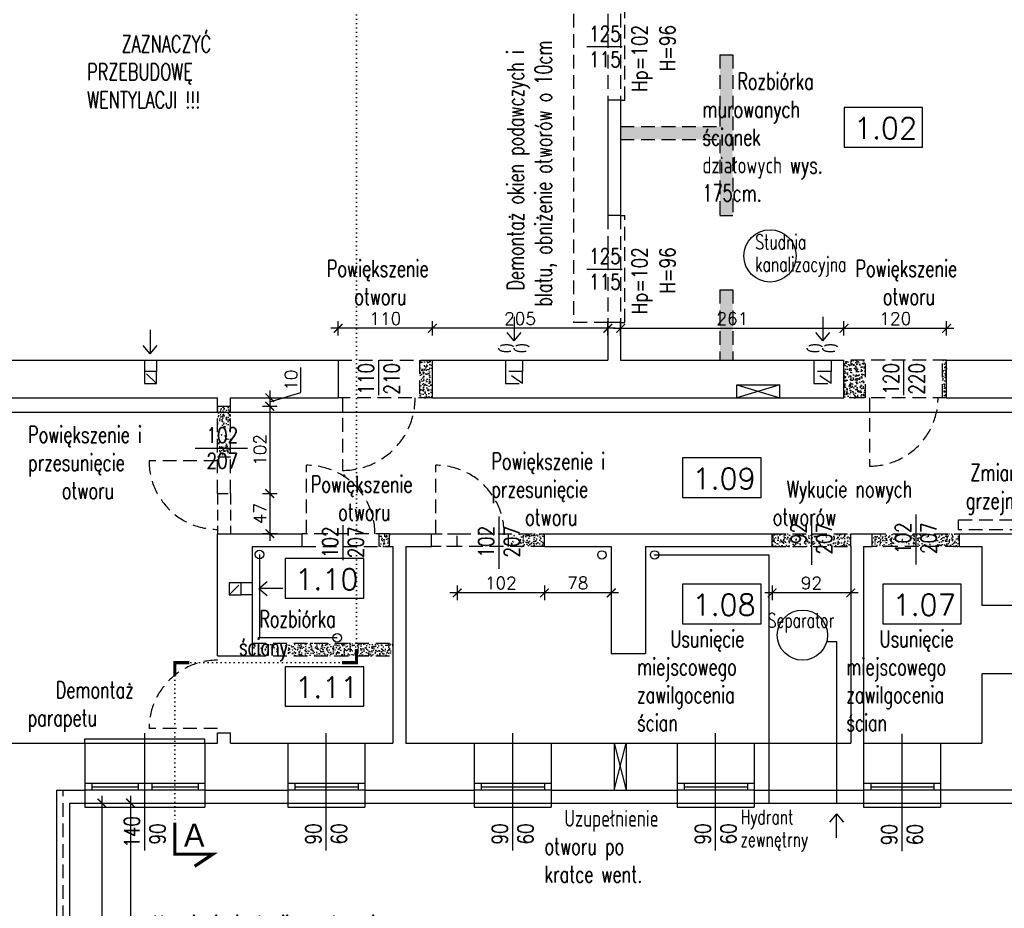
# Model space of a CAD drawing. Header units: millimetres. Extents: x 31969 to 285678, y -69766 to -5517.
# Tile 5 of 37: x 141755 to 142905, y -14058 to -13019. Entities that reach past the tile are written whole.
import ezdxf
from ezdxf.enums import TextEntityAlignment as Align
from ezdxf.lldxf.tags import DXFTag

# ---------------------------------------------------------------- set-up
doc = ezdxf.new("R2010")
doc.units = ezdxf.units.MM
for name, pattern in [('DOT', [0.25, 0, -0.25]), ('HIDDEN', [0.375, 0.25, -0.125]), ('KRE_16_8', [24, 16, -8])]:
    doc.linetypes.add(name, pattern=pattern)
for name, color, linetype in [('a-etapowanie', 2, 'Continuous'), ('a-izolacja 1', 3, 'Continuous'), ('a-opis 1', 3, 'Continuous'), ('a-opis 2', 1, 'Continuous'), ('a-opis 3', 15, 'Continuous'), ('a-opis stolarki 1', 3, 'Continuous'), ('a-przekrój 1', 3, 'Continuous'), ('a-stolarka okienna', 3, 'Continuous'), ('a-szkło', 4, 'Continuous'), ('a-wentylacja', 3, 'Continuous'), ('a-wyburzenia i rozbiórki', 152, 'KRE_16_8'), ('a-wymiary', 11, 'Continuous'), ('a-ściany istniejące murowane', 6, 'Continuous'), ('a-ściany nośne projektowane', 7, 'Continuous')]:
    doc.layers.add(name, color=color, linetype=linetype)
doc.styles.add('MAREK', font='simplex.shx')
doc.styles.add('RS01507', font='romans.shx', dxfattribs={"width": 0.7, "height": 0.15})
doc.styles.add('STYLE2', font='txt')
doc.styles.add('WYMIAR', font='romans.shx', dxfattribs={"width": 0.8})
tags = doc.linetypes.add('DASHED', pattern=[0.75, 0.5, -0.25]).pattern_tags.tags
tags[6:7] = [DXFTag(74, 4), DXFTag(75, 0), DXFTag(340, '0'), DXFTag(46, 1.0), DXFTag(50, 0.0), DXFTag(44, 0.0), DXFTag(45, 0.0)]
tags[4:5] = [DXFTag(74, 4), DXFTag(75, 0), DXFTag(340, '0'), DXFTag(46, 1.0), DXFTag(50, 0.0), DXFTag(44, 0.0), DXFTag(45, 0.0)]
doc.dimstyles.new('MAREK', dxfattribs={"dimscale": 0.85, "dimtxt": 17, "dimasz": 12, "dimexe": 10, "dimexo": 0.625, "dimgap": 5, "dimtad": 1, "dimdec": 1, "dimdsep": 46, "dimtxsty": 'MAREK', "dimblk1": 'ARCHTICK', "dimblk2": 'ARCHTICK', "dimsah": 1, "dimcen": 2.5, "dimdle": 10, "dimadec": 0, "dimazin": 0, "dimtfac": 1, "dimtdec": 1, "dimtmove": 1, "dimatfit": 3, "dimldrblk": 'ARCHTICK', "dimfxl": 0, "dimtolj": 1, "dimtzin": 0, "dimarcsym": 0})
pattern_1 = [(50, (0, 82.701), (9.10923345, -0.79695428), [0.9525, -10.4775]), (355, (0, 82.701), (-1.7621711, 9.55284226), [0.762, -8.3820292]), (100.451445, (0.759, 82.635), (7.34706235, 8.7558876), [0.80950044, -8.90451223]), (46.1842, (0, 85.241), (13.55395204, -2.1021164), [1.42875, -15.71625]), (96.635558, (1.13, 85.066), (11.8702067, 12.3713062), [1.2142512, -13.3567804]), (351.184151, (0, 85.241), (11.8702067, 12.3713062), [1.1429984, -12.5729866]), (21, (1.27, 84.606), (7.58071956, -5.1132599), [0.9525, -10.4775]), (326, (1.27, 84.606), (3.0901014, 9.2093983), [0.762, -8.382]), (71.451445, (1.902, 84.18), (10.67082096, 4.09613844), [0.80950044, -8.9044969]), (37.5, (0, 82.7014), (0.15443016, 4.22775194), [0, -8.2804, 0, -8.509, 0, -8.41375]), (7.5, (0, 82.7014), (3.34098313, 5.00902874), [0, -4.8514, 0, -8.0899, 0, -3.20675]), (327.5, (-2.832, 82.7014), (6.77952976, -0.2864372), [0, -3.175, 0, -9.906, 0, -13.1445]), (317.5, (-4.102, 82.7014), (7.40645907, 1.27132455), [0, -4.1275, 0, -6.5786, 0, -9.3345])]

# ---------------------------------------------------------------- blocks, each defined once
blk = doc.blocks.new('_ARCHTICK')
at = {"color": 0, "linetype": 'ByBlock', "const_width": 0.15}
blk.add_lwpolyline([(-0.5, -0.5), (0.5, 0.5)], dxfattribs=at)
blk = doc.blocks.new('*D44')
at = {"layer": 'a-wymiary', "color": 0, "lineweight": -2, "ltscale": 100}
for p, q in [((141851, -13926.1), (141851, -14413.1)), ((141842.5, -13934.6), (141859.5, -13934.6)), ((141842.5, -14404.6), (141859.5, -14404.6))]:
    blk.add_line(p, q, dxfattribs=at)
at = {"layer": 'DEFPOINTS', "color": 0, "ltscale": 100}
for p in [(141813.1, -13934.6), (141813.1, -14404.6), (141851, -14404.6)]:
    blk.add_point(p, dxfattribs=at)
at = {"layer": 'a-wymiary', "color": 0, "lineweight": -2, "ltscale": 100, "xscale": 10.2, "yscale": 10.2, "zscale": 10.2}
for p, rotation in [((141851, -13934.6), 90), ((141851, -14404.6), 270)]:
    blk.add_blockref('_ARCHTICK', p, dxfattribs=dict(at, rotation=rotation))
at = {"layer": 'a-wymiary', "color": 0, "ltscale": 100, "insert": (141839.5, -14169.6), "char_height": 14.45, "attachment_point": 5, "rotation": 90, "style": 'MAREK'}
blk.add_mtext('\\A1;470', dxfattribs=at)
blk = doc.blocks.new('*D47')
at = {"layer": 'a-wymiary', "color": 0, "lineweight": -2, "ltscale": 100}
for p, q in [((142450.6, -13379.5), (142228.6, -13379.5)), ((142237.1, -13388), (142237.1, -13371)), ((142442.1, -13388), (142442.1, -13371))]:
    blk.add_line(p, q, dxfattribs=at)
at = {"layer": 'DEFPOINTS', "color": 0, "ltscale": 100}
for p in [(142237.1, -13379.5), (142237.1, -13416.6), (142442.1, -13416.6)]:
    blk.add_point(p, dxfattribs=at)
at = {"layer": 'a-wymiary', "color": 0, "lineweight": -2, "ltscale": 100, "xscale": 10.2, "yscale": 10.2, "zscale": 10.2, "rotation": 180}
blk.add_blockref('_ARCHTICK', (142237.1, -13379.5), dxfattribs=at)
at = {"layer": 'a-wymiary', "color": 0, "lineweight": -2, "ltscale": 100, "xscale": 10.2, "yscale": 10.2, "zscale": 10.2}
blk.add_blockref('_ARCHTICK', (142442.1, -13379.5), dxfattribs=at)
at = {"layer": 'a-wymiary', "color": 0, "ltscale": 100, "insert": (142339.6, -13368.1), "char_height": 14.45, "attachment_point": 5, "style": 'MAREK'}
blk.add_mtext('\\A1;205', dxfattribs=at)
blk = doc.blocks.new('*D48')
at = {"layer": 'a-wymiary', "color": 0, "lineweight": -2, "ltscale": 100}
for p, q in [((142245.6, -13379.5), (142118.6, -13379.5)), ((142127.1, -13388), (142127.1, -13371)), ((142237.1, -13388), (142237.1, -13371))]:
    blk.add_line(p, q, dxfattribs=at)
at = {"layer": 'DEFPOINTS', "color": 0, "ltscale": 100}
for p in [(142127.1, -13379.5), (142127.1, -13416.6), (142237.1, -13416.6)]:
    blk.add_point(p, dxfattribs=at)
at = {"layer": 'a-wymiary', "color": 0, "lineweight": -2, "ltscale": 100, "xscale": 10.2, "yscale": 10.2, "zscale": 10.2, "rotation": 180}
blk.add_blockref('_ARCHTICK', (142127.1, -13379.5), dxfattribs=at)
at = {"layer": 'a-wymiary', "color": 0, "lineweight": -2, "ltscale": 100, "xscale": 10.2, "yscale": 10.2, "zscale": 10.2}
blk.add_blockref('_ARCHTICK', (142237.1, -13379.5), dxfattribs=at)
at = {"layer": 'a-wymiary', "color": 0, "ltscale": 100, "insert": (142182.1, -13368.1), "char_height": 14.45, "attachment_point": 5, "style": 'MAREK'}
blk.add_mtext('\\A1;110', dxfattribs=at)
blk = doc.blocks.new('*D49')
at = {"layer": 'a-wymiary', "color": 0, "lineweight": -2, "ltscale": 100}
for p, q in [((142448.6, -13379.5), (142726.6, -13379.5)), ((142457.1, -13388), (142457.1, -13371)), ((142718.1, -13388), (142718.1, -13371))]:
    blk.add_line(p, q, dxfattribs=at)
at = {"layer": 'DEFPOINTS', "color": 0, "ltscale": 100}
for p in [(142718.1, -13379.5), (142457.1, -13416.6), (142718.1, -13416.6)]:
    blk.add_point(p, dxfattribs=at)
at = {"layer": 'a-wymiary', "color": 0, "lineweight": -2, "ltscale": 100, "xscale": 10.2, "yscale": 10.2, "zscale": 10.2, "rotation": 180}
blk.add_blockref('_ARCHTICK', (142457.1, -13379.5), dxfattribs=at)
at = {"layer": 'a-wymiary', "color": 0, "lineweight": -2, "ltscale": 100, "xscale": 10.2, "yscale": 10.2, "zscale": 10.2}
blk.add_blockref('_ARCHTICK', (142718.1, -13379.5), dxfattribs=at)
at = {"layer": 'a-wymiary', "color": 0, "ltscale": 100, "insert": (142587.6, -13368.1), "char_height": 14.45, "attachment_point": 5, "style": 'MAREK'}
blk.add_mtext('\\A1;261', dxfattribs=at)
blk = doc.blocks.new('*D50')
at = {"layer": 'a-wymiary', "color": 0, "lineweight": -2, "ltscale": 100}
for p, q in [((142709.6, -13379.5), (142846.6, -13379.5)), ((142718.1, -13388), (142718.1, -13371)), ((142838.1, -13388), (142838.1, -13371))]:
    blk.add_line(p, q, dxfattribs=at)
at = {"layer": 'DEFPOINTS', "color": 0, "ltscale": 100}
for p in [(142838.1, -13379.5), (142718.1, -13416.6), (142838.1, -13416.6)]:
    blk.add_point(p, dxfattribs=at)
at = {"layer": 'a-wymiary', "color": 0, "lineweight": -2, "ltscale": 100, "xscale": 10.2, "yscale": 10.2, "zscale": 10.2, "rotation": 180}
blk.add_blockref('_ARCHTICK', (142718.1, -13379.5), dxfattribs=at)
at = {"layer": 'a-wymiary', "color": 0, "lineweight": -2, "ltscale": 100, "xscale": 10.2, "yscale": 10.2, "zscale": 10.2}
blk.add_blockref('_ARCHTICK', (142838.1, -13379.5), dxfattribs=at)
at = {"layer": 'a-wymiary', "color": 0, "ltscale": 100, "insert": (142778.1, -13368.1), "char_height": 14.45, "attachment_point": 5, "style": 'MAREK'}
blk.add_mtext('\\A1;120', dxfattribs=at)
blk = doc.blocks.new('*D55')
at = {"layer": 'a-wymiary', "color": 0, "lineweight": -2, "ltscale": 100}
for p, q in [((142734.6, -13688.9), (142625.6, -13688.9)), ((142634.1, -13680.4), (142634.1, -13697.4)), ((142726.1, -13680.4), (142726.1, -13697.4))]:
    blk.add_line(p, q, dxfattribs=at)
at = {"layer": 'DEFPOINTS', "color": 0, "ltscale": 100}
for p in [(142634.1, -13634.6), (142726.1, -13634.6), (142634.1, -13688.9)]:
    blk.add_point(p, dxfattribs=at)
at = {"layer": 'a-wymiary', "color": 0, "lineweight": -2, "ltscale": 100, "xscale": 10.2, "yscale": 10.2, "zscale": 10.2, "rotation": 180}
blk.add_blockref('_ARCHTICK', (142634.1, -13688.9), dxfattribs=at)
at = {"layer": 'a-wymiary', "color": 0, "lineweight": -2, "ltscale": 100, "xscale": 10.2, "yscale": 10.2, "zscale": 10.2}
blk.add_blockref('_ARCHTICK', (142726.1, -13688.9), dxfattribs=at)
at = {"layer": 'a-wymiary', "color": 0, "ltscale": 100, "insert": (142680.1, -13677.4), "char_height": 14.45, "attachment_point": 5, "style": 'MAREK'}
blk.add_mtext('\\A1;92', dxfattribs=at)
blk = doc.blocks.new('*D58')
at = {"layer": 'a-wymiary', "color": 0, "lineweight": -2, "ltscale": 100}
for p, q in [((142454.6, -13688.9), (142359.6, -13688.9)), ((142368.1, -13680.4), (142368.1, -13697.4)), ((142446.1, -13680.4), (142446.1, -13697.4))]:
    blk.add_line(p, q, dxfattribs=at)
at = {"layer": 'DEFPOINTS', "color": 0, "ltscale": 100}
for p in [(142368.1, -13634.6), (142446.1, -13634.6), (142368.1, -13688.9)]:
    blk.add_point(p, dxfattribs=at)
at = {"layer": 'a-wymiary', "color": 0, "lineweight": -2, "ltscale": 100, "xscale": 10.2, "yscale": 10.2, "zscale": 10.2, "rotation": 180}
blk.add_blockref('_ARCHTICK', (142368.1, -13688.9), dxfattribs=at)
at = {"layer": 'a-wymiary', "color": 0, "lineweight": -2, "ltscale": 100, "xscale": 10.2, "yscale": 10.2, "zscale": 10.2}
blk.add_blockref('_ARCHTICK', (142446.1, -13688.9), dxfattribs=at)
at = {"layer": 'a-wymiary', "color": 0, "ltscale": 100, "insert": (142407.1, -13677.4), "char_height": 14.45, "attachment_point": 5, "style": 'MAREK'}
blk.add_mtext('\\A1;78', dxfattribs=at)
blk = doc.blocks.new('*D59')
at = {"layer": 'a-wymiary', "color": 0, "lineweight": -2, "ltscale": 100}
for p, q in [((142376.6, -13688.9), (142257.6, -13688.9)), ((142266.1, -13680.4), (142266.1, -13697.4)), ((142368.1, -13680.4), (142368.1, -13697.4))]:
    blk.add_line(p, q, dxfattribs=at)
at = {"layer": 'DEFPOINTS', "color": 0, "ltscale": 100}
for p in [(142266.1, -13634.6), (142368.1, -13634.6), (142266.1, -13688.9)]:
    blk.add_point(p, dxfattribs=at)
at = {"layer": 'a-wymiary', "color": 0, "lineweight": -2, "ltscale": 100, "xscale": 10.2, "yscale": 10.2, "zscale": 10.2, "rotation": 180}
blk.add_blockref('_ARCHTICK', (142266.1, -13688.9), dxfattribs=at)
at = {"layer": 'a-wymiary', "color": 0, "lineweight": -2, "ltscale": 100, "xscale": 10.2, "yscale": 10.2, "zscale": 10.2}
blk.add_blockref('_ARCHTICK', (142368.1, -13688.9), dxfattribs=at)
at = {"layer": 'a-wymiary', "color": 0, "ltscale": 100, "insert": (142317.1, -13677.4), "char_height": 14.45, "attachment_point": 5, "style": 'MAREK'}
blk.add_mtext('\\A1;102', dxfattribs=at)
blk = doc.blocks.new('*D60')
at = {"layer": 'a-wymiary', "color": 0, "lineweight": -2, "ltscale": 100}
for p, q in [((142083.6, -13454.7), (142083.6, -13425.5)), ((142038.6, -13460.6), (142055.6, -13460.6)), ((142047.1, -13452.1), (142047.1, -13479.1)), ((142047.1, -13465.6), (142083.6, -13454.7)), ((142038.6, -13470.6), (142055.6, -13470.6))]:
    blk.add_line(p, q, dxfattribs=at)
at = {"layer": 'DEFPOINTS', "color": 0, "ltscale": 100}
for p in [(142001.1, -13460.6), (142001.1, -13470.6), (142047.1, -13470.6)]:
    blk.add_point(p, dxfattribs=at)
at = {"layer": 'a-wymiary', "color": 0, "lineweight": -2, "ltscale": 100, "xscale": 10.2, "yscale": 10.2, "zscale": 10.2}
for p, rotation in [((142047.1, -13460.6), 90), ((142047.1, -13470.6), 270)]:
    blk.add_blockref('_ARCHTICK', p, dxfattribs=dict(at, rotation=rotation))
at = {"layer": 'a-wymiary', "color": 0, "ltscale": 100, "insert": (142072.1, -13440.1), "char_height": 14.45, "attachment_point": 5, "rotation": 90, "style": 'MAREK'}
blk.add_mtext('\\A1;10', dxfattribs=at)
blk = doc.blocks.new('*D61')
at = {"layer": 'a-wymiary', "color": 0, "lineweight": -2, "ltscale": 100}
for p, q in [((142038.6, -13470.6), (142055.6, -13470.6)), ((142047.1, -13462.1), (142047.1, -13581.3)), ((142038.6, -13572.8), (142055.6, -13572.8))]:
    blk.add_line(p, q, dxfattribs=at)
at = {"layer": 'DEFPOINTS', "color": 0, "ltscale": 100}
for p in [(142001.1, -13470.6), (142001.1, -13572.8), (142047.1, -13572.8)]:
    blk.add_point(p, dxfattribs=at)
at = {"layer": 'a-wymiary', "color": 0, "lineweight": -2, "ltscale": 100, "xscale": 10.2, "yscale": 10.2, "zscale": 10.2}
for p, rotation in [((142047.1, -13470.6), 90), ((142047.1, -13572.8), 270)]:
    blk.add_blockref('_ARCHTICK', p, dxfattribs=dict(at, rotation=rotation))
at = {"layer": 'a-wymiary', "color": 0, "ltscale": 100, "insert": (142035.6, -13521.7), "char_height": 14.45, "attachment_point": 5, "rotation": 90, "style": 'MAREK'}
blk.add_mtext('\\A1;102', dxfattribs=at)
blk = doc.blocks.new('*D104')
at = {"layer": 'a-wymiary', "color": 0, "lineweight": -2, "ltscale": 100}
for p, q in [((142047.1, -13564.3), (142047.1, -13628.1)), ((142039.1, -13572.8), (142055.6, -13572.8)), ((142039.1, -13619.6), (142055.6, -13619.6))]:
    blk.add_line(p, q, dxfattribs=at)
at = {"layer": 'DEFPOINTS', "color": 0, "ltscale": 100}
for p in [(142038.6, -13572.8), (142038.6, -13619.6), (142047.1, -13619.6)]:
    blk.add_point(p, dxfattribs=at)
at = {"layer": 'a-wymiary', "color": 0, "lineweight": -2, "ltscale": 100, "xscale": 10.2, "yscale": 10.2, "zscale": 10.2}
for p, rotation in [((142047.1, -13572.8), 90), ((142047.1, -13619.6), 270)]:
    blk.add_blockref('_ARCHTICK', p, dxfattribs=dict(at, rotation=rotation))
at = {"layer": 'a-wymiary', "color": 0, "ltscale": 100, "insert": (142035.6, -13596.2), "char_height": 14.45, "attachment_point": 5, "rotation": 90, "style": 'MAREK'}
blk.add_mtext('\\A1;47', dxfattribs=at)
blk = doc.blocks.new('*D139')
at = {"layer": 'a-wymiary', "color": 0, "lineweight": -2, "ltscale": 100}
for p, q in [((141884.5, -13926.1), (141884.5, -14343.1)), ((141876, -13934.6), (141893, -13934.6)), ((141876, -14334.6), (141893, -14334.6))]:
    blk.add_line(p, q, dxfattribs=at)
at = {"layer": 'DEFPOINTS', "color": 0, "ltscale": 100}
for p in [(141813.1, -13934.6), (141813.1, -14334.6), (141884.5, -14334.6)]:
    blk.add_point(p, dxfattribs=at)
at = {"layer": 'a-wymiary', "color": 0, "lineweight": -2, "ltscale": 100, "xscale": 10.2, "yscale": 10.2, "zscale": 10.2}
for p, rotation in [((141884.5, -13934.6), 90), ((141884.5, -14334.6), 270)]:
    blk.add_blockref('_ARCHTICK', p, dxfattribs=dict(at, rotation=rotation))
at = {"layer": 'a-wymiary', "color": 0, "ltscale": 100, "insert": (141873.1, -14134.6), "char_height": 14.45, "attachment_point": 5, "rotation": 90, "style": 'MAREK'}
blk.add_mtext('\\A1;400', dxfattribs=at)

msp = doc.modelspace()

# ---------------------------------------------------------------- hatches: boundary and pattern name
at = {"layer": 'a-wyburzenia i rozbiórki'}
h = msp.add_hatch(dxfattribs=at)
h.set_pattern_fill('AR-CONC', color=256, scale=0.05, style=0)
h.set_pattern_definition(pattern_1)
h.paths.add_polyline_path([(142588.07, -13334.63), (142573.07, -13334.63), (142573.07, -13416.63), (142588.07, -13416.63)])
h.paths.add_polyline_path([(142588.07, -13059.63), (142573.07, -13059.63), (142573.07, -13143.63), (142457.07, -13143.63), (142457.07, -13158.63), (142573.07, -13158.63), (142573.07, -13247.63), (142588.07, -13247.63)])
h = msp.add_hatch(dxfattribs=at)
h.set_pattern_fill('AR-CONC', color=256, scale=0.05, style=0)
h.set_pattern_definition(pattern_1)
h.paths.add_polyline_path([(142237.07, -13416.63), (142222.07, -13416.63), (142222.07, -13460.63), (142237.07, -13460.63)])
h = msp.add_hatch(dxfattribs=at)
h.set_pattern_fill('AR-CONC', color=256, scale=0.05, style=0)
h.set_pattern_definition(pattern_1)
h.paths.add_polyline_path([(142838.07, -13416.63), (142833.07, -13416.63), (142833.07, -13460.63), (142838.07, -13460.63)])
h.paths.add_polyline_path([(142743.07, -13416.63), (142718.07, -13416.63), (142718.07, -13460.63), (142743.07, -13460.63)])
h = msp.add_hatch(dxfattribs=at)
h.set_pattern_fill('AR-CONC', color=256, scale=0.05, style=0)
h.set_pattern_definition(pattern_1)
h.paths.add_polyline_path([(142001.07, -13478.08), (141986.07, -13478.08), (141986.07, -13529.63), (142001.07, -13529.63)])
h.paths.add_polyline_path([(142001.07, -13470.63), (141986.07, -13470.63), (141986.07, -13478.08), (142001.07, -13478.08)])
h = msp.add_hatch(dxfattribs=at)
h.set_pattern_fill('AR-CONC', color=256, scale=0.05, style=0)
h.set_pattern_definition(pattern_1)
h.paths.add_polyline_path([(142187.07, -13619.63), (142175.07, -13619.63), (142175.07, -13634.63), (142187.07, -13634.63)])
h = msp.add_hatch(dxfattribs=at)
h.set_pattern_fill('AR-CONC', color=256, scale=0.05, style=0)
h.set_pattern_definition(pattern_1)
h.paths.add_polyline_path([(142368.07, -13619.63), (142326.07, -13619.63), (142326.07, -13634.63), (142368.07, -13634.63)])
h = msp.add_hatch(dxfattribs=at)
h.set_pattern_fill('AR-CONC', color=256, scale=0.05, style=0)
h.set_pattern_definition(pattern_1)
h.paths.add_polyline_path([(142726.07, -13619.63), (142680.07, -13619.63), (142680.07, -13634.63), (142726.07, -13634.63)])
h.paths.add_polyline_path([(142680.07, -13619.63), (142634.07, -13619.63), (142634.07, -13634.63), (142680.07, -13634.63)])
h = msp.add_hatch(dxfattribs=at)
h.set_pattern_fill('AR-CONC', color=256, scale=0.05, style=0)
h.paths.add_polyline_path([(142853.07, -13619.63), (142751.07, -13619.63), (142751.07, -13634.63), (142853.07, -13634.63)])
h = msp.add_hatch(dxfattribs=at)
h.set_pattern_fill('AR-CONC', color=256, scale=0.05, style=0)
h.paths.add_polyline_path([(142191.07, -13747.63), (142027.07, -13747.63), (142027.07, -13762.63), (142191.07, -13762.63)])

# ---------------------------------------------------------------- linework, layer by layer
at = {"layer": 'a-etapowanie', "ltscale": 100}
for p, q in [((142709.67, -13746.13), (142697.9, -13746.13)), ((142709.67, -13934.63), (142709.67, -13746.13)), ((142709.41, -13947.33), (142701.26, -13957.08)), ((142709.41, -13975.44), (142709.41, -13947.33)), ((142709.41, -13947.33), (142717.56, -13957.08))]:
    msp.add_line(p, q, dxfattribs=at)
for centre, radius in [((142631.67, -13294.82), 30.54), ((142669.59, -13738.27), 29.37)]:
    msp.add_circle(centre, radius, dxfattribs=at)
at = {"layer": 'a-izolacja 1'}
for p, q in [((141798.07, -13919.63), (141831.07, -13919.63)), ((141798.07, -13919.63), (141798.07, -14404.63)), ((141971.07, -13919.63), (142068.07, -13919.63)), ((142158.07, -13919.63), (142286.07, -13919.63)), ((142376.07, -13919.63), (142523.07, -13919.63)), ((142613.07, -13919.63), (142741.07, -13919.63)), ((143017.07, -13919.63), (142831.07, -13919.63))]:
    msp.add_line(p, q, dxfattribs=at)
at = {"layer": 'a-opis 1', "linetype": 'DOT', "ltscale": 20}
for p, q in [((142148.48, -12757.74), (142148.5, -13754.33)), ((142148.5, -13770.39), (141936.15, -13770.39)), ((141936.15, -13770.39), (141936.15, -13957.52))]:
    msp.add_line(p, q, dxfattribs=at)
at = {"layer": 'a-opis 1', "ltscale": 40}
for p, q in [((142593.07, -13445.63), (142643.07, -13445.63)), ((142593.07, -13460.63), (142593.07, -13445.63)), ((142593.07, -13445.63), (142643.07, -13460.63)), ((142643.07, -13445.63), (142593.07, -13460.63)), ((142643.07, -13460.63), (142643.07, -13445.63))]:
    msp.add_line(p, q, dxfattribs=at)
at = {"layer": 'a-opis 2', "const_width": 3.74}
for points in [[(142131.61, -13770.41), (142148.5, -13770.39), (142148.47, -13755.02)], [(141953.03, -13770.36), (141936.15, -13770.39), (141936.18, -13785.75)], [(141936.15, -13957.52), (141936.17, -13994.4), (141980.67, -13994.37), (141959.32, -14008.61)]]:
    msp.add_lwpolyline(points, dxfattribs=at)
at = {"layer": 'a-opis 3'}
for points in [[(142810.05, -13121.26), (142718.14, -13121.26), (142718.14, -13167.49), (142810.05, -13167.49)], [(142621.43, -13531.07), (142529.52, -13531.07), (142529.52, -13577.31), (142621.43, -13577.31)], [(142157.15, -13648.7), (142065.23, -13648.7), (142065.23, -13694.94), (142157.15, -13694.94)], [(142621.43, -13678.66), (142529.52, -13678.66), (142529.52, -13724.89), (142621.43, -13724.89)], [(142855.23, -13678.66), (142763.32, -13678.66), (142763.32, -13724.89), (142855.23, -13724.89)], [(142157.15, -13775.25), (142065.23, -13775.25), (142065.23, -13821.48), (142157.15, -13821.48)]]:
    msp.add_lwpolyline(points, close=True, dxfattribs=at)
at = {"layer": 'a-opis stolarki 1'}
for p, q in [((142417.73, -13050.13), (142458.77, -13050.13)), ((142417.73, -13310.13), (142458.77, -13310.13)), ((142174.57, -13457.67), (142174.57, -13416.63)), ((142788.07, -13457.67), (142788.07, -13416.63)), ((141959.94, -13519.63), (142021.23, -13519.63)), ((142315.07, -13660.76), (142315.07, -13599.47)), ((142680.07, -13597.59), (142680.07, -13656.21)), ((142802.07, -13597.08), (142802.07, -13655.7)), ((142132.57, -13609.75), (142132.57, -13650.8)), ((141901.07, -13990.06), (141901.07, -13852.93)), ((142113.07, -13990.06), (142113.07, -13852.93)), ((142331.07, -13990.06), (142331.07, -13852.93)), ((142568.07, -13990.06), (142568.07, -13852.93)), ((142786.07, -13990.84), (142786.07, -13853.72))]:
    msp.add_line(p, q, dxfattribs=at)
at = {"layer": 'a-przekrój 1', "ltscale": 100}
for p, q in [((142496.85, -13644.71), (142496.85, -13644.53)), ((142630.86, -13644.71), (142496.85, -13644.71)), ((142630.86, -13934.63), (142630.86, -13644.71))]:
    msp.add_line(p, q, dxfattribs=at)
for centre in [(142035.06, -13643.88), (142435.29, -13644.53), (142496.85, -13644.53), (142125.87, -13741.52)]:
    msp.add_circle(centre, 5, dxfattribs=at)
at = {"layer": 'a-stolarka okienna', "linetype": 'DASHED', "lineweight": 25, "ltscale": 40}
msp.add_line((143522.33, -13478.08), (140656.09, -13478.08), dxfattribs=at)
at = {"layer": 'a-stolarka okienna', "linetype": 'DASHED', "lineweight": 25, "ltscale": 20}
for p, q in [((142035.06, -13643.88), (142035.06, -13741.52)), ((142125.87, -13741.52), (142035.06, -13741.52)), ((141831.07, -13864.63), (141971.07, -13864.63)), ((142449.57, -13864.63), (142449.57, -13919.63)), ((142449.57, -13864.63), (142463.57, -13919.63)), ((142449.57, -13919.63), (142463.57, -13864.63)), ((142463.57, -13864.63), (142463.57, -13919.63)), ((141831.07, -13934.63), (141971.07, -13934.63)), ((142068.07, -13934.63), (142158.07, -13934.63)), ((142286.07, -13934.63), (142376.07, -13934.63)), ((142523.07, -13934.63), (142613.07, -13934.63)), ((142741.07, -13934.63), (142831.07, -13934.63))]:
    msp.add_line(p, q, dxfattribs=at)
at = {"layer": 'a-stolarka okienna', "ltscale": 40}
for p, q in [((141831.07, -13864.63), (141831.07, -13859.63)), ((141831.07, -13859.63), (141971.07, -13859.63)), ((141971.07, -13864.63), (141971.07, -13859.63)), ((142068.07, -13864.63), (142158.07, -13864.63)), ((142286.07, -13864.63), (142376.07, -13864.63)), ((142523.07, -13864.63), (142613.07, -13864.63)), ((142741.07, -13864.63), (142831.07, -13864.63)), ((141831.07, -13934.63), (141831.07, -13939.63)), ((141831.07, -13939.63), (141971.07, -13939.63)), ((141971.07, -13934.63), (141971.07, -13939.63)), ((142068.07, -13934.63), (142068.07, -13939.63)), ((142068.07, -13939.63), (142158.07, -13939.63)), ((142158.07, -13934.63), (142158.07, -13939.63)), ((142286.07, -13934.63), (142286.07, -13939.63)), ((142286.07, -13939.63), (142376.07, -13939.63)), ((142376.07, -13934.63), (142376.07, -13939.63)), ((142523.07, -13934.63), (142523.07, -13939.63)), ((142523.07, -13939.63), (142613.07, -13939.63)), ((142613.07, -13934.63), (142613.07, -13939.63)), ((142741.07, -13934.63), (142741.07, -13939.63)), ((142741.07, -13939.63), (142831.07, -13939.63)), ((142831.07, -13934.63), (142831.07, -13939.63))]:
    msp.add_line(p, q, dxfattribs=at)
at = {"layer": 'a-stolarka okienna'}
for p, q in [((141970.85, -13911.63), (141831.07, -13911.63)), ((141971.07, -13919.63), (141831.07, -13919.63)), ((141839.3, -13911.63), (141839.3, -13919.63)), ((141893.52, -13911.63), (141893.52, -13919.63)), ((141909.18, -13911.63), (141909.18, -13919.63)), ((141963.41, -13911.63), (141963.41, -13919.63)), ((142158.07, -13919.63), (142068.07, -13919.63)), ((142158.07, -13911.63), (142068.3, -13911.63)), ((142076.3, -13911.63), (142076.3, -13919.63)), ((142150.3, -13911.63), (142150.3, -13919.63)), ((142376.07, -13919.63), (142286.07, -13919.63)), ((142376.07, -13911.63), (142286.3, -13911.63)), ((142294.3, -13911.63), (142294.3, -13919.63)), ((142368.3, -13911.63), (142368.3, -13919.63)), ((142613.07, -13919.63), (142523.07, -13919.63)), ((142613.07, -13911.63), (142523.3, -13911.63)), ((142531.3, -13911.63), (142531.3, -13919.63)), ((142605.3, -13911.63), (142605.3, -13919.63)), ((142831.07, -13919.63), (142741.07, -13919.63)), ((142831.07, -13911.63), (142741.3, -13911.63)), ((142749.3, -13911.63), (142749.3, -13919.63)), ((142823.3, -13911.63), (142823.3, -13919.63))]:
    msp.add_line(p, q, dxfattribs=at)
at = {"layer": 'a-szkło', "ltscale": 2}
for p, q in [((141839.3, -13915.63), (141893.52, -13915.63)), ((141909.18, -13915.63), (141963.3, -13915.63)), ((142076.3, -13915.63), (142150.3, -13915.63)), ((142294.3, -13915.63), (142368.3, -13915.63)), ((142531.3, -13915.63), (142605.3, -13915.63)), ((142749.3, -13915.63), (142823.3, -13915.63))]:
    msp.add_line(p, q, dxfattribs=at)
at = {"layer": 'a-wentylacja', "linetype": 'DASHED', "ltscale": 0.009}
for p, q in [((142332.8, -13365.9), (142332.8, -13394.02)), ((142693.3, -13365.9), (142693.3, -13394.02)), ((141907.35, -13381.26), (141907.35, -13409.38)), ((142332.8, -13394.02), (142324.65, -13384.27)), ((142332.8, -13394.02), (142340.95, -13384.27)), ((142693.3, -13394.02), (142685.15, -13384.27)), ((142693.3, -13394.02), (142701.45, -13384.27)), ((141907.35, -13409.38), (141899.2, -13399.63)), ((141907.35, -13409.38), (141915.49, -13399.63)), ((142034.32, -13683.9), (142044.07, -13675.75)), ((142062.43, -13683.9), (142034.32, -13683.9)), ((142034.32, -13683.9), (142044.07, -13692.05))]:
    msp.add_line(p, q, dxfattribs=at)
at = {"layer": 'a-wentylacja', "linetype": 'KRE_16_8'}
for p, q in [((141900.57, -13416.63), (141900.57, -13430.13)), ((141914.57, -13416.63), (141914.57, -13430.13)), ((142322.57, -13416.63), (142322.57, -13430.13)), ((142342.57, -13416.63), (142342.57, -13430.13)), ((142683.07, -13416.63), (142683.07, -13430.13)), ((142703.07, -13416.63), (142703.07, -13430.13)), ((141914.57, -13444.13), (141900.57, -13430.13)), ((142342.57, -13444.13), (142322.57, -13430.13)), ((142703.07, -13444.13), (142683.07, -13430.13)), ((141999.57, -13691.13), (142013.57, -13677.13)), ((142027.07, -13677.13), (142013.57, -13677.13)), ((142027.07, -13691.13), (142013.57, -13691.13))]:
    msp.add_line(p, q, dxfattribs=at)
for points in [[(141914.57, -13444.13), (141914.57, -13430.13), (141900.57, -13430.13), (141900.57, -13444.13)], [(142342.57, -13444.13), (142342.57, -13430.13), (142322.57, -13430.13), (142322.57, -13444.13)], [(142703.07, -13444.13), (142703.07, -13430.13), (142683.07, -13430.13), (142683.07, -13444.13)], [(141999.57, -13691.13), (142013.57, -13691.13), (142013.57, -13677.13), (141999.57, -13677.13)]]:
    msp.add_lwpolyline(points, close=True, dxfattribs=at)
at = {"layer": 'a-wyburzenia i rozbiórki'}
for p, q in [((142402.07, -12987.63), (142402.07, -13372.63)), ((142442.07, -12987.63), (142442.07, -13112.63)), ((142457.07, -12987.63), (142457.07, -13112.63)), ((142462.07, -13112.63), (142462.07, -12987.63)), ((142573.07, -13059.63), (142573.07, -13143.63)), ((142573.07, -13059.63), (142588.07, -13059.63)), ((142588.07, -13059.63), (142588.07, -13247.63)), ((142457.07, -13112.63), (142462.07, -13112.63)), ((142457.07, -13143.63), (142573.07, -13143.63)), ((142457.07, -13158.63), (142573.07, -13158.63)), ((142573.07, -13158.63), (142573.07, -13247.63)), ((142442.07, -13247.63), (142442.07, -13372.63)), ((142457.07, -13247.63), (142462.07, -13247.63)), ((142457.07, -13247.63), (142457.07, -13372.63)), ((142462.07, -13372.63), (142462.07, -13247.63)), ((142573.07, -13247.63), (142588.07, -13247.63)), ((142573.07, -13334.63), (142573.07, -13416.63)), ((142573.07, -13334.63), (142588.07, -13334.63)), ((142588.07, -13334.63), (142588.07, -13416.63)), ((142442.07, -13372.63), (142402.07, -13372.63)), ((142457.07, -13372.63), (142462.07, -13372.63)), ((142127.07, -13416.63), (142237.07, -13416.63)), ((142222.07, -13416.63), (142222.07, -13460.63)), ((142838.07, -13416.63), (142718.07, -13416.63)), ((142743.07, -13460.63), (142743.07, -13416.63)), ((142833.07, -13460.63), (142833.07, -13416.63)), ((142838.07, -13416.63), (142833.07, -13416.63)), ((142237.07, -13460.63), (142127.07, -13460.63)), ((142132.07, -13460.63), (142132.07, -13545.63)), ((142838.07, -13460.63), (142718.07, -13460.63)), ((142748.07, -13460.63), (142748.07, -13540.63)), ((142838.07, -13460.63), (142833.07, -13460.63)), ((141986.07, -13572.84), (141986.07, -13470.63)), ((142001.07, -13572.84), (142001.07, -13470.63)), ((141986.07, -13529.63), (142001.07, -13529.63)), ((141986.07, -13534.63), (141906.07, -13534.63)), ((142090.07, -13619.63), (142090.07, -13539.63)), ((142241.07, -13619.63), (142241.07, -13539.63)), ((142187.07, -13619.63), (142085.07, -13619.63)), ((142175.07, -13634.63), (142175.07, -13619.63)), ((142266.07, -13619.63), (142368.07, -13619.63)), ((142326.07, -13634.63), (142326.07, -13619.63)), ((142634.07, -13619.63), (142726.07, -13619.63)), ((142751.07, -13619.63), (142853.07, -13619.63)), ((142085.07, -13634.63), (142187.07, -13634.63)), ((142368.07, -13634.63), (142266.07, -13634.63)), ((142634.07, -13634.63), (142726.07, -13634.63)), ((142853.07, -13634.63), (142751.07, -13634.63)), ((142027.07, -13747.63), (142191.07, -13747.63)), ((142027.07, -13762.63), (142191.07, -13762.63)), ((141986.07, -13847.63), (141906.07, -13847.63)), ((141805.57, -14334.63), (141805.57, -13919.63))]:
    msp.add_line(p, q, dxfattribs=at)
msp.add_lwpolyline([(142951.89, -13615.03), (142851.91, -13615.03), (142851.91, -13603.52), (142951.89, -13603.52)], close=True, dxfattribs=at)
for centre, radius, start, end in [((142132.07, -13460.63), 85, 270, 0), ((142748.07, -13460.63), 80, 270, 0), ((141986.07, -13534.63), 80, 180, 270), ((142090.07, -13619.63), 80, 0, 90), ((142241.07, -13619.63), 80, 0, 90), ((141986.07, -13847.63), 80, 90, 180)]:
    msp.add_arc(centre, radius, start, end, dxfattribs=at)
at = {"layer": 'a-wyburzenia i rozbiórki', "extrusion": (0, 0, -1)}
for centre in [(142323.74, -13402.78), (142341.76, -13402.78), (142684.24, -13402.78), (142702.26, -13402.78)]:
    msp.add_ellipse(centre, major_axis=(-9.4, 0), ratio=0.4166685, dxfattribs=at)
at = {"layer": 'a-ściany istniejące murowane'}
for p, q in [((142442.07, -13112.63), (142442.07, -13247.63)), ((142457.07, -13112.63), (142442.07, -13112.63)), ((142457.07, -13112.63), (142457.07, -13247.63)), ((142457.07, -13247.63), (142442.07, -13247.63)), ((142442.07, -13372.63), (142442.07, -13416.63)), ((142457.07, -13372.63), (142442.07, -13372.63)), ((142457.07, -13372.63), (142457.07, -13416.63)), ((141318.07, -13416.63), (142127.07, -13416.63)), ((142127.07, -13416.63), (142127.07, -13460.63)), ((142237.07, -13416.63), (142442.07, -13416.63)), ((142237.07, -13416.63), (142237.07, -13460.63)), ((142457.07, -13416.63), (142718.07, -13416.63)), ((142718.07, -13460.63), (142718.07, -13416.63)), ((142838.07, -13416.63), (143077.07, -13416.63)), ((142838.07, -13460.63), (142838.07, -13416.63)), ((141318.07, -13460.63), (141986.07, -13460.63)), ((141986.07, -13470.63), (141986.07, -13460.63)), ((142001.07, -13460.63), (142127.07, -13460.63)), ((142001.07, -13470.63), (142001.07, -13460.63)), ((142237.07, -13460.63), (142718.07, -13460.63)), ((142838.07, -13460.63), (143121.07, -13460.63)), ((141986.07, -13470.63), (142001.07, -13470.63)), ((141986.07, -13619.63), (142085.07, -13619.63)), ((141986.07, -13762.63), (141986.07, -13619.63)), ((142085.07, -13634.63), (142085.07, -13619.63)), ((142187.07, -13619.63), (142236.07, -13619.63)), ((142187.07, -13634.63), (142187.07, -13619.63)), ((142236.07, -13634.63), (142236.07, -13619.63)), ((142368.07, -13619.63), (142634.07, -13619.63)), ((142368.07, -13634.63), (142368.07, -13619.63)), ((142634.07, -13634.63), (142634.07, -13619.63)), ((142726.07, -13634.63), (142726.07, -13619.63)), ((142726.07, -13619.63), (142751.07, -13619.63)), ((142751.07, -13634.63), (142751.07, -13619.63)), ((142853.07, -13634.63), (142853.07, -13619.63)), ((142853.07, -13619.63), (142966.07, -13619.63)), ((142027.07, -13634.63), (142085.07, -13634.63)), ((142027.07, -13762.63), (142027.07, -13634.63)), ((142187.07, -13634.63), (142191.07, -13634.63)), ((142191.07, -13634.63), (142191.07, -13864.63)), ((142206.07, -13634.63), (142236.07, -13634.63)), ((142206.07, -13634.63), (142206.07, -13864.63)), ((142368.07, -13634.63), (142446.07, -13634.63)), ((142446.07, -13634.63), (142446.07, -13759.63)), ((142486.07, -13634.63), (142634.07, -13634.63)), ((142486.07, -13634.63), (142486.07, -13759.63)), ((142726.07, -13634.63), (142726.07, -13864.63)), ((142741.07, -13634.63), (142751.07, -13634.63)), ((142741.07, -13634.63), (142741.07, -13864.63)), ((142853.07, -13634.63), (142879.07, -13634.63)), ((142879.07, -13634.63), (142879.07, -13703.63)), ((142921.07, -13703.63), (142879.07, -13703.63)), ((142446.07, -13759.63), (142486.07, -13759.63)), ((141986.07, -13762.63), (142027.07, -13762.63)), ((142879.07, -13783.63), (142879.07, -13864.63)), ((142921.07, -13783.63), (142879.07, -13783.63)), ((141986.07, -13852.63), (142001.07, -13852.63)), ((141986.07, -13864.63), (141986.07, -13852.63)), ((142001.07, -13864.63), (142001.07, -13852.63)), ((141146.07, -13864.63), (141831.07, -13864.63)), ((141831.07, -13864.63), (141831.07, -13934.63)), ((141971.07, -13864.63), (141986.07, -13864.63)), ((141971.07, -13864.63), (141971.07, -13934.63)), ((142001.07, -13864.63), (142068.07, -13864.63)), ((142068.07, -13864.63), (142068.07, -13934.63)), ((142158.07, -13864.63), (142191.07, -13864.63)), ((142158.07, -13864.63), (142158.07, -13934.63)), ((142206.07, -13864.63), (142286.07, -13864.63)), ((142286.07, -13864.63), (142286.07, -13934.63)), ((142376.07, -13864.63), (142523.07, -13864.63)), ((142376.07, -13864.63), (142376.07, -13934.63)), ((142523.07, -13864.63), (142523.07, -13934.63)), ((142613.07, -13864.63), (142726.07, -13864.63)), ((142613.07, -13864.63), (142613.07, -13934.63)), ((142741.07, -13864.63), (142741.07, -13934.63)), ((142831.07, -13864.63), (142879.07, -13864.63)), ((142831.07, -13864.63), (142831.07, -13934.63)), ((141813.07, -13934.63), (141831.07, -13934.63)), ((141813.07, -13934.63), (141813.07, -14404.63)), ((141971.07, -13934.63), (142068.07, -13934.63)), ((142158.07, -13934.63), (142286.07, -13934.63)), ((142376.07, -13934.63), (142523.07, -13934.63)), ((142613.07, -13934.63), (142741.07, -13934.63)), ((142831.07, -13934.63), (143001.07, -13934.63))]:
    msp.add_line(p, q, dxfattribs=at)
at = {"layer": 'a-ściany nośne projektowane', "linetype": 'HIDDEN', "ltscale": 50}
for p, q in [((141986.07, -13572.84), (142001.07, -13572.84)), ((141986.07, -13572.84), (141986.07, -13619.63)), ((142001.07, -13572.84), (142001.07, -13619.63)), ((142236.07, -13619.63), (142266.07, -13619.63)), ((142266.07, -13634.63), (142266.07, -13619.63)), ((142266.07, -13634.63), (142236.07, -13634.63))]:
    msp.add_line(p, q, dxfattribs=at)

# ---------------------------------------------------------------- texts
at = {"layer": 'a-etapowanie', "ltscale": 40, "style": 'RS01507', "width": 0.7}
for s, height, p in [('Studnia', 17.103, (142614.38, -13278.41)), ('kanalizacyjna', 17.1027, (142614.12, -13304.61))]:
    msp.add_text(s, height=height, dxfattribs=at).set_placement(p, align=Align.MIDDLE_LEFT)
at = {"layer": 'a-etapowanie', "ltscale": 100, "style": 'RS01507', "width": 0.7}
msp.add_text('Separator', height=17.103, dxfattribs=at).set_placement((142628.85, -13720.95), align=Align.MIDDLE_LEFT)
at = {"layer": 'a-etapowanie', "ltscale": 100, "insert": (141833.72, -13122.17), "char_height": 19.613, "attachment_point": 7, "style": 'RS01507'}
msp.add_mtext_dynamic_manual_height_columns('{\\Fromans.shx;\\W2.99168; }ZAZNACZYĆ {\\Fromans.shx;\\W2.99168; }PRZEBUDOWĘ {\\Fromans.shx;\\W2.99168; }WENTYLACJI !!!', width=198.5165, gutter_width=12.5, heights=[0], dxfattribs=at)
at = {"layer": 'a-opis 1', "ltscale": 40, "style": 'RS01507', "width": 0.7}
for s, p in [('Hydrant', (142597.36, -13950.96)), ('zewnętrny', (142597.09, -13977.17))]:
    msp.add_text(s, height=17.103, dxfattribs=at).set_placement(p, align=Align.MIDDLE_LEFT)
at = {"layer": 'a-opis 2', "style": 'STYLE2', "text_generation_flag": 6}
msp.add_text('A', height=26.96, rotation=180.06864, dxfattribs=at).set_placement((141946.78, -13985.7))
at = {"layer": 'a-opis 2', "ltscale": 40, "insert": (142382.63, -13354.09), "char_height": 19.613, "attachment_point": 7, "rotation": 90, "style": 'RS01507'}
msp.add_mtext_dynamic_manual_height_columns('{\\Fromans.shx;\\W1.38816; }Demontaż okien podawczych i {\\Fromans.shx;\\W1.38816; }blatu, obniżenie otworów o 10cm ', width=361.077, gutter_width=12.5, heights=[0], dxfattribs=at)
at = {"layer": 'a-opis 2', "ltscale": 40, "char_height": 19.613, "attachment_point": 7, "style": 'RS01507'}
for s, width, insert in [('{\\Fromans.shx;\\W3.03265; }Rozbiórka {\\Fromans.shx;\\W3.03265; }murowanych {\\Fromans.shx;\\W3.03265; }ścianek {\\Fromans.shx;\\W3.03265; }działowych wys. {\\Fromans.shx;\\W3.03265; }175cm.', 182.6436, (142552.7, -13231.12)), ('{\\Fromans.shx;\\W0.55270; }Powiększenie\\P{\\Fromans.shx;\\W2.93365; }otworu', 147.8908, (142106.42, -13352.12)), ('{\\Fromans.shx;\\W0.55270; }Powiększenie\\P{\\Fromans.shx;\\W2.93365; }otworu', 147.8908, (142724.08, -13352.12)), ('Powiększenie i przesunięcie\\P{\\Fromans.shx;\\W2.93365; }otworu', 147.8908, (141764.7, -13578.96)), ('Powiększenie i przesunięcie\\P{\\Fromans.shx;\\W2.93365; }otworu', 147.8908, (142306.09, -13610.11)), ('{\\Fromans.shx;\\W0.39644; }Zmiana lokalizacji {\\Fromans.shx;\\W0.39644; }grzejnika', 198.5165, (142860.61, -13597.26)), ('{\\Fromans.shx;\\W1.22977; }Wykucie nowych {\\Fromans.shx;\\W1.22977; }otworów', 198.5165, (142634.94, -13609.96)), ('{\\Fromans.shx;\\W0.55270; }Powiększenie\\P{\\Fromans.shx;\\W2.93365; }otworu', 147.8908, (142087.68, -13604.23)), ('{\\Fromans.shx;\\W1.76699; }Rozbiórka {\\Fromans.shx;\\W1.76699; }ściany', 147.8908, (142011.16, -13768.44)), ('{\\Fromans.shx;\\W1.71945; }Uzupełnienie {\\Fromans.shx;\\W1.71945; }otworu po {\\Fromans.shx;\\W1.71945; }kratce went.', 176.005, (142368.23, -14027.69)), ('{\\Fromans.shx;\\W0.93578; }Usunięcie izolacji ze styropianu {\\Fromans.shx;\\W0.93578; }(wymiana na wełnę mineralną) {\\Fromans.shx;\\W0.93578; }na całej wysokości kondygnacji {\\Fromans.shx;\\W0.93578; }podpiwniczenia', 361.077, (141898.2, -14190.53))]:
    msp.add_mtext_dynamic_manual_height_columns(s, width=width, gutter_width=12.5, heights=[0], dxfattribs=dict(at, insert=insert))
for s, insert, width in [('{\\Fromans.shx;\\W2.88612; }Usunięcie {\\Fromans.shx;\\W2.88612; }miejscowego {\\Fromans.shx;\\W2.88612; }zawilgocenia {\\Fromans.shx;\\W2.88612; }ścian ', (142476.38, -13850.48), 176.005), ('{\\Fromans.shx;\\W2.88612; }Usunięcie {\\Fromans.shx;\\W2.88612; }miejscowego {\\Fromans.shx;\\W2.88612; }zawilgocenia {\\Fromans.shx;\\W2.88612; }ścian ', (142720.91, -13850.48), 176.005), ('{\\Fromans.shx;\\W2.43695; }Demontaż {\\Fromans.shx;\\W2.43695; }parapetu', (141764.25, -13851.26), 168.9019)]:
    msp.add_mtext(s, dxfattribs=dict(at, insert=insert, width=width))
at = {"layer": 'a-opis 3', "style": 'MAREK'}
for s, p in [('1.02', (142729.61, -13157.79)), ('1.09', (142540.99, -13567.61)), ('1.10', (142076.71, -13685.23)), ('1.08', (142540.99, -13715.19)), ('1.07', (142774.79, -13715.19)), ('1.11', (142076.71, -13811.78))]:
    msp.add_text(s, height=24.659, dxfattribs=at).set_placement(p)
at = {"layer": 'a-opis stolarki 1', "char_height": 18, "width": 35.8438, "attachment_point": 7, "style": 'WYMIAR'}
for s, insert in [('{\\Fromans.shx;\\W1.24457; }\\P125\\P115', (142420.3, -13074.11)), ('{\\Fromans.shx;\\W1.24457; }\\P125\\P115', (142420.3, -13334.11)), ('{\\Fromans.shx;\\W1.24457; }\\P102\\P207', (141973.15, -13543.5))]:
    msp.add_mtext(s, dxfattribs=dict(at, insert=insert))
at = {"layer": 'a-opis stolarki 1', "char_height": 18, "width": 35.8438, "rotation": 90, "style": 'WYMIAR'}
for s, insert, attachment_point in [('{\\Fromans.shx;\\W1.42209; }Hp=102', (142494.31, -13024.75), 9), ('{\\Fromans.shx;\\W0.49352; }H=96', (142520.84, -13024.75), 9), ('{\\Fromans.shx;\\W1.42209; }Hp=102', (142494.31, -13284.75), 9), ('{\\Fromans.shx;\\W0.49352; }H=96', (142520.84, -13284.75), 9), ('{\\Fromans.shx;\\W1.24457; }\\P110\\P210', (142198.55, -13457.1), 7), ('{\\Fromans.shx;\\W1.24457; }\\P120\\P220', (142812.05, -13457.1), 7), ('{\\Fromans.shx;\\W1.24457; }\\P102\\P207', (142156.55, -13648.22), 7), ('{\\Fromans.shx;\\W1.24457; }\\P102\\P207', (142338.94, -13647.55), 7), ('{\\Fromans.shx;\\W1.32685; }\\P{\\Fromans.shx;\\W0.37447; }92\\P207', (142704.05, -13607.01), 9), ('{\\Fromans.shx;\\W1.32685; }\\P102\\P207', (142826.05, -13606.49), 9), ('{\\Fromans.shx;\\W1.24457; }\\P140\\P{\\Fromans.shx;\\W0.29219; }90', (141925.05, -13986.94), 7), ('{\\Fromans.shx;\\W1.24457; }\\P{\\Fromans.shx;\\W0.29219; }90\\P{\\Fromans.shx;\\W0.26838; }60', (142137.05, -13986.94), 7), ('{\\Fromans.shx;\\W1.24457; }\\P{\\Fromans.shx;\\W0.29219; }90\\P{\\Fromans.shx;\\W0.26838; }60', (142355.05, -13986.94), 7), ('{\\Fromans.shx;\\W1.24457; }\\P{\\Fromans.shx;\\W0.29219; }90\\P{\\Fromans.shx;\\W0.26838; }60', (142592.05, -13986.94), 7), ('{\\Fromans.shx;\\W1.24457; }\\P{\\Fromans.shx;\\W0.29219; }90\\P{\\Fromans.shx;\\W0.26838; }60', (142810.05, -13987.72), 7)]:
    msp.add_mtext(s, dxfattribs=dict(at, insert=insert, attachment_point=attachment_point))

# ---------------------------------------------------------------- dimensions: what is measured, and where the dimension line sits
at = {"layer": 'a-wymiary', "ltscale": 100}
for base, p1, p2, picture, middle in [((142127.07, -13379.55), (142237.07, -13416.63), (142127.07, -13416.63), '*D48', (142182.07, -13368.07)), ((142237.07, -13379.55), (142442.07, -13416.63), (142237.07, -13416.63), '*D47', (142339.57, -13368.07)), ((142718.07, -13379.55), (142457.07, -13416.63), (142718.07, -13416.63), '*D49', (142587.57, -13368.07)), ((142838.07, -13379.55), (142718.07, -13416.63), (142838.07, -13416.63), '*D50', (142778.07, -13368.07)), ((142266.07, -13688.85), (142368.07, -13634.63), (142266.07, -13634.63), '*D59', (142317.07, -13677.38)), ((142368.07, -13688.85), (142446.07, -13634.63), (142368.07, -13634.63), '*D58', (142407.07, -13677.38)), ((142634.07, -13688.85), (142726.07, -13634.63), (142634.07, -13634.63), '*D55', (142680.07, -13677.38))]:
    dim = msp.add_linear_dim(base=base, p1=p1, p2=p2, dimstyle='MAREK', dxfattribs=at)
    dim.commit()
    dim.dimension.update_dxf_attribs({"geometry": picture, "text_midpoint": middle})
for base, p1, p2, picture, middle in [((142047.05, -13470.63), (142001.07, -13460.63), (142001.07, -13470.63), '*D60', (142072.13, -13450.41)), ((141851.02, -14404.63), (141813.07, -13934.63), (141813.07, -14404.63), '*D44', (141839.54, -14169.63)), ((141884.53, -14334.63), (141813.07, -13934.63), (141813.07, -14334.63), '*D139', (141873.05, -14134.63))]:
    dim = msp.add_linear_dim(base=base, p1=p1, p2=p2, angle=90, dimstyle='MAREK', dxfattribs=at)
    dim.commit()
    dim.dimension.update_dxf_attribs({"geometry": picture, "text_midpoint": middle})
for base, p1, p2, text, picture, middle in [((142047.05, -13572.84), (142001.07, -13470.63), (142001.07, -13572.84), '102', '*D61', (142035.58, -13521.73)), ((142047.05, -13619.63), (142038.55, -13572.84), (142038.55, -13619.63), '47', '*D104', (142035.58, -13596.23))]:
    dim = msp.add_linear_dim(base=base, p1=p1, p2=p2, angle=90, text=text, dimstyle='MAREK', dxfattribs=at)
    dim.commit()
    dim.dimension.update_dxf_attribs({"geometry": picture, "text_midpoint": middle})

doc.saveas('drawing.dxf')
